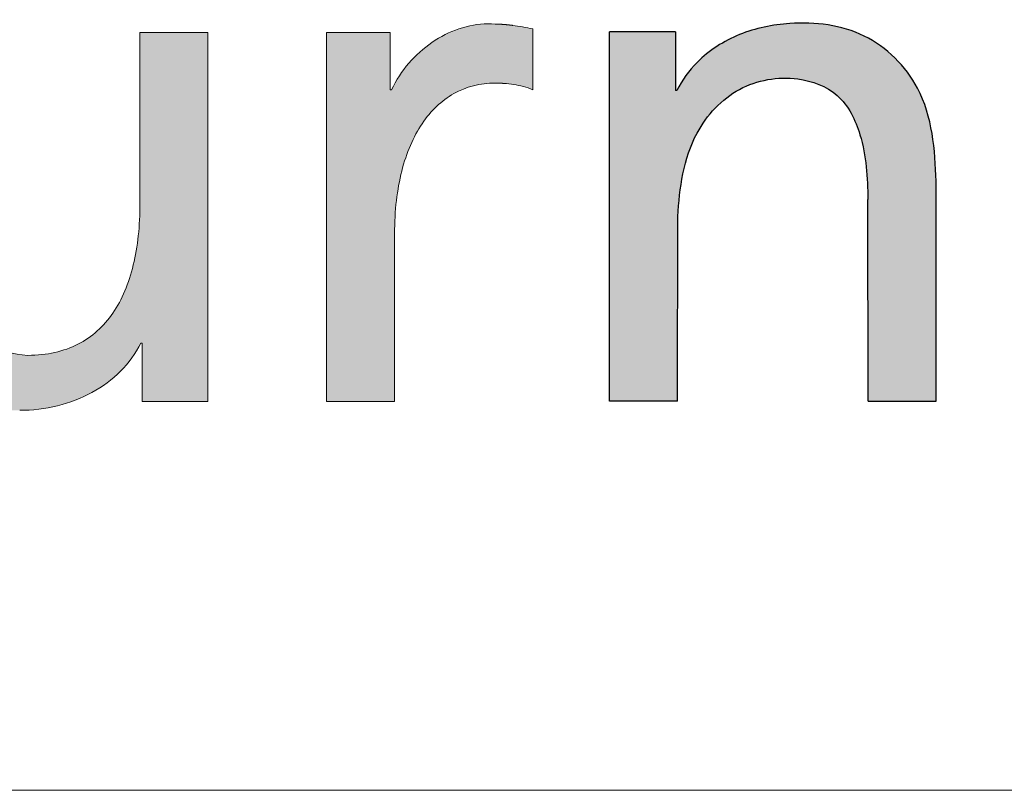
# Model space of a CAD drawing. Header units: millimetres. Extents: x 0 to 594, y 0 to 424.
# Tile 3 of 13: x 409.04 to 414.34, y 7.55 to 11.7. Entities that reach past the tile are written whole.
import ezdxf

# ---------------------------------------------------------------- set-up
doc = ezdxf.new("R2010")
doc.units = ezdxf.units.MM
doc.header["$LTSCALE"] = 0.25
doc.layers.add('FORMAT', color=7, linetype='Continuous')

# ---------------------------------------------------------------- blocks, each defined once
blk = doc.blocks.new('LOGO_sombreado')
at = {"linetype": 'Continuous'}
h = blk.add_hatch(color=7, dxfattribs=at)
edge = h.paths.add_edge_path(flags=0)
edge.add_line((9.327704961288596, 2.025674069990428), (9.327704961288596, 3.946226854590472))
edge.add_line((9.327704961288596, 3.946226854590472), (9.669914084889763, 3.946226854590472))
edge.add_line((9.669914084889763, 3.946226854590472), (9.669914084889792, 3.64130326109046))
edge.add_line((9.669914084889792, 3.64130326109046), (9.67795113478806, 3.64130326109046))
edge.add_spline(control_points=[(9.677951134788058, 3.64130326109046), (9.704173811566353, 3.695674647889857), (9.792922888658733, 3.8172381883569), (10.00005228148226, 3.948461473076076), (10.30456361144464, 4.010006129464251), (10.6686284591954, 3.966985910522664), (10.99650189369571, 3.642779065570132), (11.02148454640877, 3.331807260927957), (11.02575518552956, 3.169957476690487)], knot_values=[0, 0, 0, 0, 0.0909934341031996, 0.223660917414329, 0.3583034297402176, 0.5553499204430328, 0.7505858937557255, 1, 1, 1, 1], weights=[1, 1, 1, 1, 1, 1, 1, 1, 1], degree=3, periodic=0)
edge.add_line((11.02575518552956, 3.169957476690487), (11.02575836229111, 2.025674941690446))
edge.add_line((11.02575836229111, 2.025674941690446), (10.67218859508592, 2.025674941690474))
edge.add_line((10.67218859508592, 2.025674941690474), (10.67167301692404, 3.074721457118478))
edge.add_spline(control_points=[(10.67167301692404, 3.074721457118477), (10.66865811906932, 3.188020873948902), (10.65991030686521, 3.37944526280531), (10.53565136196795, 3.635496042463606), (10.2795938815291, 3.72917775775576), (9.984329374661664, 3.677204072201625), (9.72597834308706, 3.396479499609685), (9.691325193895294, 3.132995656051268), (9.682684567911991, 2.985950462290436)], knot_values=[0, 0, 0, 0, 0.1816831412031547, 0.307789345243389, 0.4266513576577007, 0.5910784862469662, 0.7607325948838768, 1, 1, 1, 1], weights=[1, 1, 1, 1, 1, 1, 1, 1, 1], degree=3, periodic=0)
edge.add_line((9.682684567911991, 2.985950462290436), (9.68121429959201, 2.025674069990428))
edge.add_line((9.68121429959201, 2.025674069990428), (9.327704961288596, 2.025674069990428))
h = blk.add_hatch(color=7, dxfattribs=at)
edge = h.paths.add_edge_path(flags=0)
edge.add_line((8.92838073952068, 3.961929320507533), (8.87502197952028, 3.972081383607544))
edge.add_spline(control_points=[(8.87502197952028, 3.972081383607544), (8.857920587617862, 3.975223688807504), (8.841000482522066, 3.978124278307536), (8.823113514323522, 3.980420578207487)], knot_values=[22.13241778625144, 22.13241778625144, 22.13241778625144, 22.13241778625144, 23.13241778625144, 23.13241778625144, 23.13241778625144, 23.13241778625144], weights=[1, 1, 1, 1], degree=3, periodic=0)
edge.add_arc((8.709136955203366, 3.100211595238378), 0.887557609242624, 82.62193393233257, 86.36137488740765)
edge.add_spline(control_points=[(8.765464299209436, 3.985980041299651), (8.744555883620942, 3.987309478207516), (8.721532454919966, 3.988034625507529), (8.695185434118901, 3.988034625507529), (8.644243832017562, 3.988034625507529), (8.59336265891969, 3.97909114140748), (8.544173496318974, 3.962533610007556)], knot_values=[0.06526555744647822, 0.06526555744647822, 0.06526555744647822, 0.06526555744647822, 1.065265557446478, 1.065265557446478, 1.065265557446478, 2.065265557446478, 2.065265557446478, 2.065265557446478, 2.065265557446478], weights=[1, 1, 1, 1, 1, 1, 1], degree=3, periodic=0)
edge.add_spline(control_points=[(8.544173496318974, 3.962533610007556), (8.495044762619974, 3.945976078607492), (8.447608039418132, 3.921925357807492), (8.403555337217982, 3.891590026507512)], knot_values=[2.065265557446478, 2.065265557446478, 2.065265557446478, 2.065265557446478, 3.065265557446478, 3.065265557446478, 3.065265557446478, 3.065265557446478], weights=[1, 1, 1, 1], degree=3, periodic=0)
edge.add_spline(control_points=[(8.403555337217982, 3.891590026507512), (8.359502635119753, 3.86125469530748), (8.318954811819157, 3.824634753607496), (8.28348302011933, 3.7833013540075)], knot_values=[3.065265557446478, 3.065265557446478, 3.065265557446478, 3.065265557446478, 4.065265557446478, 4.065265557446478, 4.065265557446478, 4.065265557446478], weights=[1, 1, 1, 1], degree=3, periodic=0)
edge.add_spline(control_points=[(8.28348302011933, 3.7833013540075), (8.248011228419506, 3.741726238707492), (8.217675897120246, 3.695437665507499), (8.194169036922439, 3.645523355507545)], knot_values=[4.065265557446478, 4.065265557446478, 4.065265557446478, 4.065265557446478, 5.065265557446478, 5.065265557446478, 5.065265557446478, 5.065265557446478], weights=[1, 1, 1, 1], degree=3, periodic=0)
edge.add_line((8.194169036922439, 3.645523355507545), (8.186977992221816, 3.645523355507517))
edge.add_line((8.186977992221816, 3.645523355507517), (8.186977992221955, 3.943195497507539))
edge.add_line((8.186977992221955, 3.943195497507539), (8.021402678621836, 3.94319634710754))
edge.add_line((8.021402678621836, 3.94319634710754), (7.855827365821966, 3.94319634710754))
edge.add_line((7.855827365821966, 3.94319634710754), (7.855827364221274, 3.703176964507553))
edge.add_line((7.855827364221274, 3.703176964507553), (7.855827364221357, 2.022643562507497))
edge.add_line((7.855827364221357, 2.022643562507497), (8.209397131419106, 2.022643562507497))
edge.add_spline(control_points=[(8.209397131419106, 2.022643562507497), (8.209397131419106, 2.313870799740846), (8.209397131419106, 2.605098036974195), (8.209397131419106, 2.896325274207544), (8.209397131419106, 3.016820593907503), (8.222328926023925, 3.126076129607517), (8.246681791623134, 3.222037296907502)], knot_values=[12.06526555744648, 12.06526555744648, 12.06526555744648, 12.06526555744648, 13.06526555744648, 13.06526555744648, 13.06526555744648, 14.06526555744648, 14.06526555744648, 14.06526555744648, 14.06526555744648], weights=[1, 1, 1, 1, 1, 1, 1], degree=3, periodic=0)
edge.add_spline(control_points=[(8.246681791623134, 3.222037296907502), (8.27103465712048, 3.318119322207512), (8.306808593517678, 3.401027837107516), (8.352432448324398, 3.468829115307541)], knot_values=[14.06526555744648, 14.06526555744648, 14.06526555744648, 14.06526555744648, 15.06526555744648, 15.06526555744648, 15.06526555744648, 15.06526555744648], weights=[1, 1, 1, 1], degree=3, periodic=0)
edge.add_spline(control_points=[(8.352432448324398, 3.468829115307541), (8.398056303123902, 3.536630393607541), (8.453650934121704, 3.589445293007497), (8.517584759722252, 3.625219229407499)], knot_values=[15.06526555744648, 15.06526555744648, 15.06526555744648, 15.06526555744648, 16.06526555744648, 16.06526555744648, 16.06526555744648, 16.06526555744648], weights=[1, 1, 1, 1], degree=3, periodic=0)
edge.add_spline(control_points=[(8.517584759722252, 3.625219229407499), (8.5815185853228, 3.660993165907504), (8.653912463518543, 3.679846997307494), (8.733074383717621, 3.679846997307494)], knot_values=[16.06526555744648, 16.06526555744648, 16.06526555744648, 16.06526555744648, 17.06526555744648, 17.06526555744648, 17.06526555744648, 17.06526555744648], weights=[1, 1, 1, 1], degree=3, periodic=0)
edge.add_arc((8.733102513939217, 2.98191652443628), 0.6979304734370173, 86.15477002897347, 90.00230931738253, ccw=False)
edge.add_spline(control_points=[(8.7799068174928, 3.678275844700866), (8.796041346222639, 3.677188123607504), (8.812598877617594, 3.675496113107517), (8.829277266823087, 3.672837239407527)], knot_values=[17.13241778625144, 17.13241778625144, 17.13241778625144, 17.13241778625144, 18.13241778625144, 18.13241778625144, 18.13241778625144, 18.13241778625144], weights=[1, 1, 1, 1], degree=3, periodic=0)
edge.add_spline(control_points=[(8.829277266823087, 3.672837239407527), (8.845955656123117, 3.670178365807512), (8.862694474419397, 3.66679434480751), (8.879312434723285, 3.662322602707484)], knot_values=[18.13241778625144, 18.13241778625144, 18.13241778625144, 18.13241778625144, 19.13241778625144, 19.13241778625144, 19.13241778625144, 19.13241778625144], weights=[1, 1, 1, 1], degree=3, periodic=0)
edge.add_spline(control_points=[(8.879312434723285, 3.662322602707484), (8.89593039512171, 3.657850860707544), (8.912427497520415, 3.652291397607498), (8.92838073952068, 3.645523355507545)], knot_values=[19.13241778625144, 19.13241778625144, 19.13241778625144, 19.13241778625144, 20.13241778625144, 20.13241778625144, 20.13241778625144, 20.13241778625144], weights=[1, 1, 1, 1], degree=3, periodic=0)
edge.add_line((8.92838073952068, 3.645523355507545), (8.92838073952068, 3.961929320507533))
h = blk.add_hatch(color=7, dxfattribs=at)
edge = h.paths.add_edge_path(flags=0)
edge.add_spline(control_points=[(5.713439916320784, 2.196074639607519), (5.77223728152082, 2.125372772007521), (5.846564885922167, 2.070624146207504), (5.937268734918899, 2.033641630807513)], knot_values=[55, 55, 55, 55, 56, 56, 56, 56], weights=[1, 1, 1, 1], degree=3, periodic=0)
edge.add_spline(control_points=[(5.937268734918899, 2.033641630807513), (6.027972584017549, 1.996659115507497), (6.134992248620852, 1.977321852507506), (6.259234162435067, 1.977321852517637)], knot_values=[56, 56, 56, 56, 57, 57, 57, 57], weights=[1, 1, 1, 1], degree=3, periodic=0)
edge.add_arc((6.25942309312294, 2.795629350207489), 0.8183075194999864, 269.986771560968, 283.8903671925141)
edge.add_spline(control_points=[(6.45586995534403, 2.001251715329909), (6.519259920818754, 2.017084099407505), (6.579749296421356, 2.0402888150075), (6.635102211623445, 2.070503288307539)], knot_values=[0, 0, 0, 0, 1, 1, 1, 1], weights=[1, 1, 1, 1], degree=3, periodic=0)
edge.add_spline(control_points=[(6.635102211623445, 2.070503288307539), (6.690455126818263, 2.100596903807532), (6.7407320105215, 2.137458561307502), (6.783757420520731, 2.180604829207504)], knot_values=[1, 1, 1, 1, 2, 2, 2, 2], weights=[1, 1, 1, 1], degree=3, periodic=0)
edge.add_spline(control_points=[(6.783757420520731, 2.180604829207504), (6.826782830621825, 2.223630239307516), (6.862556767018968, 2.27281940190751), (6.888903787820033, 2.327568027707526)], knot_values=[2, 2, 2, 2, 3, 3, 3, 3], weights=[1, 1, 1, 1], degree=3, periodic=0)
edge.add_line((6.888903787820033, 2.327568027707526), (6.896094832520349, 2.327568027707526))
edge.add_line((6.896094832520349, 2.327568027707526), (6.896094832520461, 2.022644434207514))
edge.add_line((6.896094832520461, 2.022644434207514), (7.067169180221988, 2.022643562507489))
edge.add_line((7.067169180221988, 2.022643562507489), (7.238303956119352, 2.022643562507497))
edge.add_line((7.238303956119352, 2.022643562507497), (7.238303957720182, 2.26266294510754))
edge.add_line((7.238303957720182, 2.26266294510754), (7.238303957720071, 3.94319634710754))
edge.add_line((7.238303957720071, 3.94319634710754), (6.884794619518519, 3.94319634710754))
edge.add_line((6.884794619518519, 3.94319634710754), (6.884794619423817, 3.720938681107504))
edge.add_spline(control_points=[(6.884794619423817, 3.720938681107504), (6.884794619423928, 3.646812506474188), (6.884794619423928, 3.572686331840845), (6.884794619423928, 3.498560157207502), (6.884794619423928, 3.350388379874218), (6.884794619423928, 3.202216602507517), (6.884794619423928, 3.054044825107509), (6.884794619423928, 2.937296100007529), (6.873494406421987, 2.829490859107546), (6.850229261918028, 2.73352969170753)], knot_values=[30, 30, 30, 30, 31, 31, 31, 33, 33, 33, 34, 34, 34, 34], weights=[1, 1, 1, 1, 1, 1, 1, 1, 1, 1], degree=3, periodic=0)
edge.add_spline(control_points=[(6.850229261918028, 2.73352969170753), (6.827024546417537, 2.637447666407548), (6.791854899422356, 2.553209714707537), (6.696377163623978, 2.413981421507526), (6.636008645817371, 2.358870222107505), (6.562406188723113, 2.321283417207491)], knot_values=[34, 34, 34, 34, 35, 35, 36, 36, 36, 36], weights=[1, 1, 1, 1, 1, 1], degree=3, periodic=0)
edge.add_spline(control_points=[(6.562406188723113, 2.321283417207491), (6.488803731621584, 2.283696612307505), (6.401967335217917, 2.263392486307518), (6.301292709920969, 2.263392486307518)], knot_values=[36, 36, 36, 36, 37, 37, 37, 37], weights=[1, 1, 1, 1], degree=3, periodic=0)
edge.add_spline(control_points=[(6.301292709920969, 2.263392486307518), (6.223943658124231, 2.268105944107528), (6.159828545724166, 2.28526776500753), (6.107134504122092, 2.315361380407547)], knot_values=[37, 37, 37, 37, 38, 38, 38, 38], weights=[1, 1, 1, 1], degree=3, periodic=0)
edge.add_spline(control_points=[(6.107134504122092, 2.315361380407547), (6.05444046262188, 2.345334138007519), (6.013167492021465, 2.388359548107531), (5.981563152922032, 2.444921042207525)], knot_values=[38, 38, 38, 38, 39, 39, 39, 39], weights=[1, 1, 1, 1], degree=3, periodic=0)
edge.add_spline(control_points=[(5.981563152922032, 2.444921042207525), (5.949958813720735, 2.501361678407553), (5.927962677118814, 2.571338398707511), (5.913943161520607, 2.655092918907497)], knot_values=[39, 39, 39, 39, 40, 40, 40, 40], weights=[1, 1, 1, 1], degree=3, periodic=0)
edge.add_spline(control_points=[(5.913943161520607, 2.655092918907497), (5.8999236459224, 2.7389682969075), (5.893759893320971, 2.836742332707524), (5.893759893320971, 2.948898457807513), (5.893759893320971, 3.114634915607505), (5.893759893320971, 3.280371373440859), (5.893759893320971, 3.44610783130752), (5.893759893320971, 3.528935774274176), (5.893759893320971, 3.611763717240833), (5.893759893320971, 3.69459166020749), (5.893759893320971, 3.777459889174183), (5.893759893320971, 3.860328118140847), (5.893759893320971, 3.94319634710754)], knot_values=[40, 40, 40, 40, 41, 41, 41, 43, 43, 43, 44, 44, 44, 45, 45, 45, 45], weights=[1, 1, 1, 1, 1, 1, 1, 1, 1, 1, 1, 1, 1], degree=3, periodic=0)
edge.add_line((5.893759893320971, 3.94319634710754), (5.540250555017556, 3.94319634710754))
edge.add_spline(control_points=[(5.540250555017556, 3.94319634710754), (5.540250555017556, 3.848081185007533), (5.540250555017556, 3.752966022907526), (5.540250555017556, 3.65785086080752), (5.540250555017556, 3.562695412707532), (5.540250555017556, 3.467539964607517), (5.540250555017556, 3.372384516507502), (5.540250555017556, 3.182154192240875), (5.540250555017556, 2.991923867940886), (5.540250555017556, 2.801693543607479), (5.540250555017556, 2.672738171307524), (5.554149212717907, 2.556714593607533), (5.582732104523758, 2.455314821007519)], knot_values=[49, 49, 49, 49, 50, 50, 50, 51, 51, 51, 53, 53, 53, 54, 54, 54, 54], weights=[1, 1, 1, 1, 1, 1, 1, 1, 1, 1, 1, 1, 1], degree=3, periodic=0)
edge.add_spline(control_points=[(5.582732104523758, 2.455314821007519), (5.611314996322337, 2.35379419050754), (5.654582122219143, 2.266897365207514), (5.713439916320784, 2.196074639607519)], knot_values=[54, 54, 54, 54, 55, 55, 55, 55], weights=[1, 1, 1, 1], degree=3, periodic=0)
at = {"color": 7, "linetype": 'Continuous', "lineweight": 18}
blk.add_line((0, 1.387778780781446e-14), (72.50000000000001, 1.387778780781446e-14), dxfattribs=at)
blk.add_arc((6.25942309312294, 2.795629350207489), 0.818307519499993, 269.986771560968, 283.8903671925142, dxfattribs=at)
at = {"color": 8, "linetype": 'Continuous', "lineweight": 0}
for points in [[(8.544173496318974, 3.962533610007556), (8.495044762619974, 3.945976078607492), (8.447608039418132, 3.921925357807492), (8.403555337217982, 3.891590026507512)], [(8.87502197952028, 3.972081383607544), (8.857920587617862, 3.975223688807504), (8.841000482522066, 3.978124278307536), (8.823113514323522, 3.980420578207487)], [(8.92838073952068, 3.961929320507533), (8.910594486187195, 3.96531334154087), (8.89280823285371, 3.968697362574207), (8.87502197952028, 3.972081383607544)], [(8.92838073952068, 3.645523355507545), (8.92838073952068, 3.750992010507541), (8.92838073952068, 3.856460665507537), (8.92838073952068, 3.961929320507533)], [(6.884794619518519, 3.94319634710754), (6.884794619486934, 3.869110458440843), (6.884794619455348, 3.795024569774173), (6.884794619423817, 3.720938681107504)], [(7.855827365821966, 3.94319634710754), (7.855827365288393, 3.863189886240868), (7.85582736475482, 3.783183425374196), (7.855827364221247, 3.703176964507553)], [(8.021402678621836, 3.94319634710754), (7.966210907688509, 3.94319634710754), (7.911019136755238, 3.94319634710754), (7.855827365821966, 3.94319634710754)], [(8.186977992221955, 3.943195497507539), (8.131786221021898, 3.94319578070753), (8.076594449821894, 3.943196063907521), (8.021402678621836, 3.94319634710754)], [(8.186977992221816, 3.645523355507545), (8.186977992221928, 3.744747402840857), (8.186977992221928, 3.843971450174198), (8.186977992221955, 3.943195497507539)], [(8.403555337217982, 3.891590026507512), (8.359502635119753, 3.86125469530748), (8.318954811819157, 3.824634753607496), (8.28348302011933, 3.7833013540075)], [(8.28348302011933, 3.7833013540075), (8.248011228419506, 3.741726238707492), (8.217675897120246, 3.695437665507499), (8.194169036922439, 3.645523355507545)], [(7.855827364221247, 3.703176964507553), (7.855827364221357, 3.142999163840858), (7.855827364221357, 2.582821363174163), (7.855827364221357, 2.022643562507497)], [(8.19416903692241, 3.645523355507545), (8.191772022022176, 3.645523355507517), (8.189375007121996, 3.645523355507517), (8.186977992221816, 3.645523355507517)], [(8.517584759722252, 3.625219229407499), (8.5815185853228, 3.660993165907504), (8.653912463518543, 3.679846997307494), (8.733074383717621, 3.679846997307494)], [(8.7799068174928, 3.678275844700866), (8.796041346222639, 3.677188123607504), (8.812598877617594, 3.675496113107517), (8.829277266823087, 3.672837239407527)], [(8.829277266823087, 3.672837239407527), (8.845955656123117, 3.670178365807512), (8.862694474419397, 3.66679434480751), (8.879312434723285, 3.662322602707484)], [(8.879312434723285, 3.662322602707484), (8.89593039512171, 3.657850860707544), (8.912427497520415, 3.652291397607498), (8.92838073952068, 3.645523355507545)], [(8.352432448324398, 3.468829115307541), (8.398056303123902, 3.536630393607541), (8.453650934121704, 3.589445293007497), (8.517584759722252, 3.625219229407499)], [(8.246681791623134, 3.222037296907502), (8.27103465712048, 3.318119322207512), (8.306808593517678, 3.401027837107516), (8.352432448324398, 3.468829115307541)], [(6.301292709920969, 2.263392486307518), (6.223943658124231, 2.268105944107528), (6.159828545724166, 2.28526776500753), (6.107134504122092, 2.315361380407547)], [(6.562406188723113, 2.321283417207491), (6.488803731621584, 2.283696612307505), (6.401967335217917, 2.263392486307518), (6.301292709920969, 2.263392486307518)], [(6.783757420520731, 2.180604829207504), (6.826782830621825, 2.223630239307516), (6.862556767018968, 2.27281940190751), (6.888903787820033, 2.327568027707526)], [(7.238303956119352, 2.022643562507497), (7.238303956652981, 2.102650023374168), (7.238303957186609, 2.182656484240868), (7.238303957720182, 2.26266294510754)], [(6.635102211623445, 2.070503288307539), (6.690455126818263, 2.100596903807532), (6.7407320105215, 2.137458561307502), (6.783757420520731, 2.180604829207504)], [(6.45586995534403, 2.001251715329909), (6.519259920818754, 2.017084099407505), (6.579749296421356, 2.0402888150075), (6.635102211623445, 2.070503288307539)], [(6.896094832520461, 2.022644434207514), (6.953119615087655, 2.022644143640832), (7.010144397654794, 2.02264385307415), (7.067169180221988, 2.022643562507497)], [(7.067169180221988, 2.022643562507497), (7.124214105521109, 2.022643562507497), (7.181259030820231, 2.022643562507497), (7.238303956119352, 2.022643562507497)], [(7.855827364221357, 2.022643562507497), (7.973683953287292, 2.022643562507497), (8.09154054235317, 2.022643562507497), (8.209397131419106, 2.022643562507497)]]:
    blk.add_open_spline(points, degree=3, dxfattribs=at)
for points, knots in [([(8.765464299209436, 3.985980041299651), (8.744555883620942, 3.987309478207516), (8.721532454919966, 3.988034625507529), (8.695185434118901, 3.988034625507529), (8.644243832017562, 3.988034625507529), (8.59336265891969, 3.97909114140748), (8.544173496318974, 3.962533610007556)], [0.06526555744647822, 0.06526555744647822, 0.06526555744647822, 0.06526555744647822, 1.065265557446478, 1.065265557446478, 1.065265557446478, 2.065265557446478, 2.065265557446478, 2.065265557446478, 2.065265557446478]), ([(7.238303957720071, 3.94319634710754), (7.208854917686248, 3.94319634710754), (7.179405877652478, 3.94319634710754), (7.14995683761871, 3.94319634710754), (7.091018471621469, 3.94319634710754), (7.032080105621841, 3.94319634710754), (6.973141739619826, 3.94319634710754), (6.943692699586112, 3.94319634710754), (6.914243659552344, 3.94319634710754), (6.884794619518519, 3.94319634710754)], [25, 25, 25, 25, 26, 26, 26, 28, 28, 28, 29, 29, 29, 29]), ([(7.238303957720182, 2.26266294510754), (7.238303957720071, 2.317686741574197), (7.238303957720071, 2.372710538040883), (7.238303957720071, 2.42773433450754), (7.238303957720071, 2.532761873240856), (7.238303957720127, 2.637789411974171), (7.238303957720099, 2.742816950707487), (7.238303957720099, 2.822871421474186), (7.238303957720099, 2.90292589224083), (7.238303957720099, 2.98298036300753), (7.238303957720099, 3.142996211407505), (7.238303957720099, 3.303012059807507), (7.238303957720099, 3.463027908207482), (7.238303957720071, 3.623084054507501), (7.238303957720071, 3.783140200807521), (7.238303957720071, 3.94319634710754)], [20, 20, 20, 20, 21, 21, 21, 22, 22, 22, 23, 23, 23, 24, 24, 24, 25, 25, 25, 25]), ([(6.884794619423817, 3.720938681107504), (6.884794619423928, 3.646812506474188), (6.884794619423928, 3.572686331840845), (6.884794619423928, 3.498560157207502), (6.884794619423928, 3.350388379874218), (6.884794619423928, 3.202216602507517), (6.884794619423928, 3.054044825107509), (6.884794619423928, 2.937296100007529), (6.873494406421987, 2.829490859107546), (6.850229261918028, 2.73352969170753)], [30, 30, 30, 30, 31, 31, 31, 33, 33, 33, 34, 34, 34, 34]), ([(8.209397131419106, 2.022643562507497), (8.209397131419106, 2.313870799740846), (8.209397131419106, 2.605098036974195), (8.209397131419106, 2.896325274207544), (8.209397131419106, 3.016820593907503), (8.222328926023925, 3.126076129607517), (8.246681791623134, 3.222037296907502)], [12.06526555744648, 12.06526555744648, 12.06526555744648, 12.06526555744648, 13.06526555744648, 13.06526555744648, 13.06526555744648, 14.06526555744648, 14.06526555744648, 14.06526555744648, 14.06526555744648]), ([(6.850229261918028, 2.73352969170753), (6.827024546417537, 2.637447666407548), (6.791854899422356, 2.553209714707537), (6.696377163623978, 2.413981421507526), (6.636008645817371, 2.358870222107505), (6.562406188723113, 2.321283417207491)], [34, 34, 34, 34, 35, 35, 36, 36, 36, 36]), ([(6.888903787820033, 2.327568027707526), (6.890414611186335, 2.327568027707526), (6.891925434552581, 2.327568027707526), (6.893436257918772, 2.327568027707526), (6.893738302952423, 2.327568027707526), (6.894040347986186, 2.327568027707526), (6.894342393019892, 2.327568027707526), (6.8944337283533, 2.327568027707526), (6.894525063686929, 2.327568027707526), (6.894616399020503, 2.327568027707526), (6.89481721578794, 2.327568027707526), (6.895018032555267, 2.327568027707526), (6.895218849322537, 2.327568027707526), (6.895510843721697, 2.327568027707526), (6.895802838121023, 2.327568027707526), (6.896094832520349, 2.327568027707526)], [3, 3, 3, 3, 4, 4, 4, 5, 5, 5, 6, 6, 6, 7, 7, 7, 8, 8, 8, 8]), ([(6.896094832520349, 2.327568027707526), (6.896094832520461, 2.302147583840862), (6.896094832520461, 2.276727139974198), (6.896094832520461, 2.251306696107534), (6.896094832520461, 2.225926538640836), (6.896094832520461, 2.200546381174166), (6.896094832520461, 2.175166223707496), (6.896094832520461, 2.149743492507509), (6.896094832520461, 2.124323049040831), (6.896094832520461, 2.098904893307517), (6.896094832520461, 2.094932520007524), (6.896094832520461, 2.090960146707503), (6.896094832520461, 2.08698777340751), (6.896094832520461, 2.07824954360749), (6.896094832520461, 2.069511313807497), (6.896094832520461, 2.060773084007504), (6.896094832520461, 2.05610616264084), (6.896094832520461, 2.051439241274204), (6.896094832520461, 2.046772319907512), (6.896094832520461, 2.042701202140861), (6.896094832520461, 2.038630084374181), (6.896094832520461, 2.034558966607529), (6.896094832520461, 2.030587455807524), (6.896094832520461, 2.026615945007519), (6.896094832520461, 2.022644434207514)], [8, 8, 8, 8, 9, 9, 9, 10, 10, 10, 12, 12, 12, 13, 13, 13, 14, 14, 14, 15, 15, 15, 16, 16, 16, 17, 17, 17, 17])]:
    blk.add_open_spline(points, degree=3, knots=knots, dxfattribs=at)
for points, weights in [([(8.823113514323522, 3.980420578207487), (8.803961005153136, 3.98290059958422), (8.784737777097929, 3.984754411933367), (8.765464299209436, 3.985980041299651)], [1, 0.9996450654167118, 0.9996450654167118, 1]), ([(8.733074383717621, 3.679846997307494), (8.748699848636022, 3.67984762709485), (8.764316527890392, 3.679323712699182), (8.7799068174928, 3.678275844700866)], [1, 0.9996242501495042, 0.9996242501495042, 1])]:
    blk.add_rational_spline(points, weights, degree=3, dxfattribs=at)
at = {"layer": 'FORMAT', "color": 7}
for p, q in [((9.669914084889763, 3.946226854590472), (9.327704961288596, 3.946226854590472)), ((9.327704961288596, 2.025674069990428), (9.327704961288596, 3.946226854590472)), ((9.669914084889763, 3.946226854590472), (9.669914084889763, 3.64130326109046)), ((9.67795113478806, 3.64130326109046), (9.669914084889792, 3.64130326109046)), ((11.02575836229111, 2.025674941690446), (11.02575518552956, 3.169957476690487)), ((10.67218859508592, 2.025674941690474), (10.67167301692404, 3.074721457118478)), ((9.68121429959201, 2.025674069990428), (9.682684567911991, 2.985950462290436)), ((9.68121429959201, 2.025674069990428), (9.327704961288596, 2.025674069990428)), ((10.67218859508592, 2.025674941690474), (11.02575836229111, 2.025674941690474))]:
    blk.add_line(p, q, dxfattribs=at)
for points, knots in [([(11.02575518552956, 3.169957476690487), (11.02148454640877, 3.331807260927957), (10.99650189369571, 3.642779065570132), (10.6686284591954, 3.966985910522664), (10.30456361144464, 4.010006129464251), (10.00005228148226, 3.948461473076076), (9.792922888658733, 3.8172381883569), (9.704173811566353, 3.695674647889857), (9.677951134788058, 3.64130326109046)], [0, 0, 0, 0, 0.2494141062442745, 0.4446500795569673, 0.6416965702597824, 0.776339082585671, 0.9090065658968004, 1, 1, 1, 1]), ([(9.682684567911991, 2.985950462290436), (9.691325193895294, 3.132995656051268), (9.72597834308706, 3.396479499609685), (9.984329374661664, 3.677204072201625), (10.2795938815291, 3.72917775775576), (10.53565136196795, 3.635496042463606), (10.65991030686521, 3.37944526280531), (10.66865811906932, 3.188020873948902), (10.67167301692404, 3.074721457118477)], [0, 0, 0, 0, 0.2392674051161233, 0.4089215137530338, 0.5733486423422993, 0.692210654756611, 0.8183168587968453, 1, 1, 1, 1])]:
    blk.add_open_spline(points, degree=3, knots=knots, dxfattribs=at)

msp = doc.modelspace()

# ---------------------------------------------------------------- block references
at = {"color": 7, "linetype": 'Continuous', "xscale": 1.034843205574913, "yscale": 1.034843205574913, "zscale": 1.034843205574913}
msp.add_blockref('LOGO_sombreado', (402.5639655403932, 7.55224903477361), dxfattribs=at)

doc.saveas('drawing.dxf')
